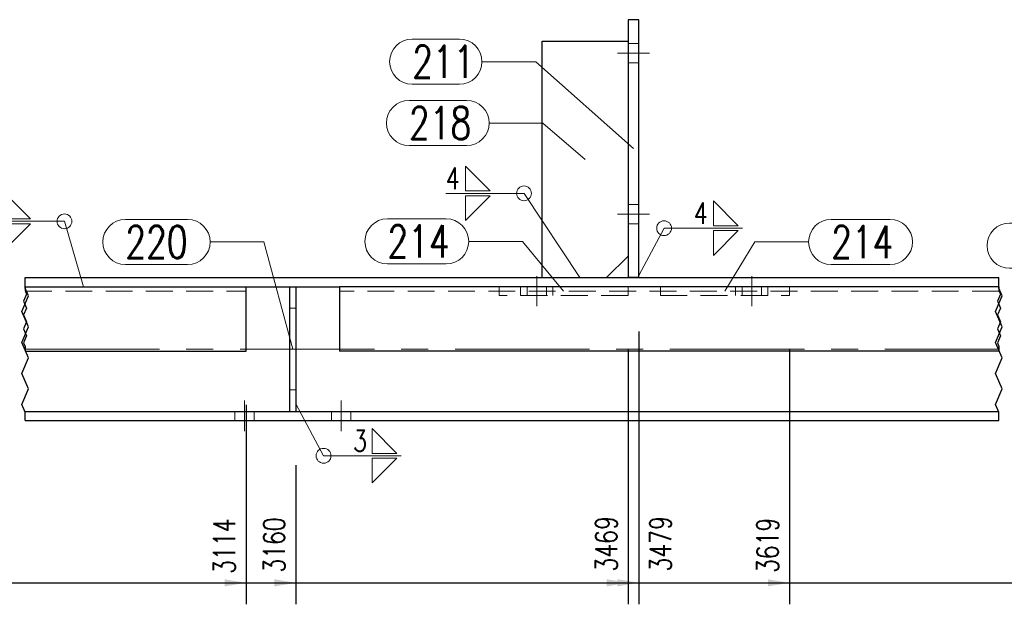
# Model space of a CAD drawing. Header units: millimetres. Extents: x -144 to 709, y 12312 to 12982.
# Tile 35 of 57: x 11 to 102, y 12785 to 12839. Entities that reach past the tile are written whole.
import ezdxf

# ---------------------------------------------------------------- set-up
doc = ezdxf.new("R2010")
doc.units = ezdxf.units.MM
doc.header["$LTSCALE"] = 10
doc.linetypes.add('HIDDEN', pattern=[0.375, 0.25, -0.125])
doc.linetypes.add('MITTE', pattern=[2, 1.25, -0.25, 0.25, -0.25])
doc.layers.get('Defpoints').update_dxf_attribs({"color": 1})
for name, color, linetype, lineweight in [('PS_DIM', 4, 'Continuous', 13), ('PS_Hidden', 2, 'HIDDEN', 9), ('PS_Mid', 5, 'MITTE', 15), ('PS_Pos', 1, 'Continuous', 15), ('PS_Shape', 161, 'Continuous', 30), ('PS_SOLID', 7, 'Continuous', 30), ('PS_Weld', 1, 'Continuous', 9)]:
    doc.layers.add(name, color=color, linetype=linetype, lineweight=lineweight)
doc.styles.add('simplex', font='simplex.shx', dxfattribs={"width": 0.75})
doc.dimstyles.new('1_10_GŁ_DS1-LS10', dxfattribs={"dimtxt": 2, "dimasz": 2, "dimexe": 2, "dimexo": 5, "dimgap": 1, "dimtad": 1, "dimjust": 4, "dimdec": 0, "dimlfac": 10, "dimtxsty": 'simplex', "dimblk1": 'NONE', "dimsah": 1, "dimcen": 2, "dimclrd": 256, "dimclre": 256, "dimclrt": 3, "dimadec": 1, "dimazin": 0, "dimtfac": 1, "dimtdec": 0, "dimtmove": 2, "dimatfit": 3, "dimfxl": 1, "dimarcsym": 0})

# ---------------------------------------------------------------- blocks, each defined once
blk = doc.blocks.new('*D23')
at = {"layer": 'Defpoints', "color": 0, "transparency": 16777216}
for p in [(31.822, 12808.378), (-62.639, 12801.928), (31.822, 12786.828)]:
    blk.add_point(p, dxfattribs=at)
at = {"layer": 'PS_DIM', "lineweight": -2, "transparency": 16777216}
for p, q in [((31.822, 12803.378), (31.822, 12784.828)), ((-62.639, 12796.928), (-62.639, 12784.828)), ((-62.639, 12786.828), (29.822, 12786.828))]:
    blk.add_line(p, q, dxfattribs=at)
at = {"layer": 'PS_DIM', "transparency": 16777216}
blk.add_solid([(29.822, 12787.162), (29.822, 12786.495), (31.822, 12786.828)], dxfattribs=at)
at = {"layer": 'PS_DIM', "color": 3, "transparency": 16777216, "insert": (29.802, 12790.241), "char_height": 2, "attachment_point": 5, "rotation": 90, "style": 'simplex'}
blk.add_mtext('3114', dxfattribs=at)
blk = doc.blocks.new('_None')
blk = doc.blocks.new('*D24')
at = {"layer": 'Defpoints', "color": 0, "transparency": 16777216}
for p in [(36.464, 12802.778), (-62.639, 12801.928), (36.464, 12786.828)]:
    blk.add_point(p, dxfattribs=at)
at = {"layer": 'PS_DIM', "lineweight": -2, "transparency": 16777216}
for p, q in [((36.464, 12797.778), (36.464, 12784.828)), ((-62.639, 12796.928), (-62.639, 12784.828)), ((-62.639, 12786.828), (34.464, 12786.828))]:
    blk.add_line(p, q, dxfattribs=at)
at = {"layer": 'PS_DIM', "transparency": 16777216}
blk.add_solid([(34.464, 12787.162), (34.464, 12786.495), (36.464, 12786.828)], dxfattribs=at)
at = {"layer": 'PS_DIM', "color": 3, "transparency": 16777216, "insert": (34.444, 12790.348), "char_height": 2, "attachment_point": 5, "rotation": 90, "style": 'simplex'}
blk.add_mtext('3160', dxfattribs=at)
blk = doc.blocks.new('*D25')
at = {"layer": 'Defpoints', "color": 0, "transparency": 16777216}
for p in [(67.367, 12813.578), (-62.639, 12801.928), (67.367, 12786.828)]:
    blk.add_point(p, dxfattribs=at)
at = {"layer": 'PS_DIM', "lineweight": -2, "transparency": 16777216}
for p, q in [((67.367, 12808.578), (67.367, 12784.828)), ((-62.639, 12796.928), (-62.639, 12784.828)), ((-62.639, 12786.828), (65.367, 12786.828))]:
    blk.add_line(p, q, dxfattribs=at)
at = {"layer": 'PS_DIM', "transparency": 16777216}
blk.add_solid([(65.367, 12787.162), (65.367, 12786.495), (67.367, 12786.828)], dxfattribs=at)
at = {"layer": 'PS_DIM', "color": 3, "transparency": 16777216, "insert": (65.347, 12790.455), "char_height": 2, "attachment_point": 5, "rotation": 90, "style": 'simplex'}
blk.add_mtext('3469', dxfattribs=at)
blk = doc.blocks.new('*D26')
at = {"layer": 'Defpoints', "color": 0, "transparency": 16777216}
for p in [(68.367, 12815.228), (-62.639, 12801.928), (68.367, 12786.828)]:
    blk.add_point(p, dxfattribs=at)
at = {"layer": 'PS_DIM', "lineweight": -2, "transparency": 16777216}
for p, q in [((68.367, 12810.228), (68.367, 12784.828)), ((-62.639, 12796.928), (-62.639, 12784.828)), ((-62.639, 12786.828), (66.367, 12786.828))]:
    blk.add_line(p, q, dxfattribs=at)
at = {"layer": 'PS_DIM', "transparency": 16777216}
blk.add_solid([(66.367, 12787.162), (66.367, 12786.495), (68.367, 12786.828)], dxfattribs=at)
at = {"layer": 'PS_DIM', "color": 3, "transparency": 16777216, "insert": (70.387, 12790.455), "char_height": 2, "attachment_point": 5, "rotation": 90, "style": 'simplex'}
blk.add_mtext('3479', dxfattribs=at)
blk = doc.blocks.new('*D27')
at = {"layer": 'Defpoints', "color": 0, "transparency": 16777216}
for p in [(82.367, 12813.578), (-62.639, 12801.928), (82.367, 12786.828)]:
    blk.add_point(p, dxfattribs=at)
at = {"layer": 'PS_DIM', "lineweight": -2, "transparency": 16777216}
for p, q in [((82.367, 12808.578), (82.367, 12784.828)), ((-62.639, 12796.928), (-62.639, 12784.828)), ((-62.639, 12786.828), (80.367, 12786.828))]:
    blk.add_line(p, q, dxfattribs=at)
at = {"layer": 'PS_DIM', "transparency": 16777216}
blk.add_solid([(80.367, 12787.162), (80.367, 12786.495), (82.367, 12786.828)], dxfattribs=at)
at = {"layer": 'PS_DIM', "color": 3, "transparency": 16777216, "insert": (80.347, 12790.313), "char_height": 2, "attachment_point": 5, "rotation": 90, "style": 'simplex'}
blk.add_mtext('3619', dxfattribs=at)
blk = doc.blocks.new('*D28')
at = {"layer": 'Defpoints', "color": 0, "transparency": 16777216}
for p in [(130.367, 12815.228), (-62.639, 12801.928), (130.367, 12786.828)]:
    blk.add_point(p, dxfattribs=at)
at = {"layer": 'PS_DIM', "lineweight": -2, "transparency": 16777216}
for p, q in [((130.367, 12810.228), (130.367, 12784.828)), ((-62.639, 12796.928), (-62.639, 12784.828)), ((-62.639, 12786.828), (128.367, 12786.828))]:
    blk.add_line(p, q, dxfattribs=at)
at = {"layer": 'PS_DIM', "transparency": 16777216}
blk.add_solid([(128.367, 12787.162), (128.367, 12786.495), (130.367, 12786.828)], dxfattribs=at)
at = {"layer": 'PS_DIM', "color": 3, "transparency": 16777216, "insert": (128.347, 12790.455), "char_height": 2, "attachment_point": 5, "rotation": 90, "style": 'simplex'}
blk.add_mtext('5769', dxfattribs=at)
blk = doc.blocks.new('*D29')
at = {"layer": 'Defpoints', "color": 0, "transparency": 16777216}
for p in [(131.367, 12815.228), (-62.639, 12801.928), (131.367, 12786.828)]:
    blk.add_point(p, dxfattribs=at)
at = {"layer": 'PS_DIM', "lineweight": -2, "transparency": 16777216}
for p, q in [((131.367, 12810.228), (131.367, 12784.828)), ((-62.639, 12796.928), (-62.639, 12784.828)), ((-62.639, 12786.828), (129.367, 12786.828))]:
    blk.add_line(p, q, dxfattribs=at)
at = {"layer": 'PS_DIM', "transparency": 16777216}
blk.add_solid([(129.367, 12787.162), (129.367, 12786.495), (131.367, 12786.828)], dxfattribs=at)
at = {"layer": 'PS_DIM', "color": 3, "transparency": 16777216, "insert": (133.387, 12790.455), "char_height": 2, "attachment_point": 5, "rotation": 90, "style": 'simplex'}
blk.add_mtext('5779', dxfattribs=at)
blk = doc.blocks.new('*D30')
at = {"layer": 'Defpoints', "color": 0, "transparency": 16777216}
for p in [(183.367, 12813.578), (-62.639, 12801.928), (183.367, 12786.828)]:
    blk.add_point(p, dxfattribs=at)
at = {"layer": 'PS_DIM', "lineweight": -2, "transparency": 16777216}
for p, q in [((183.367, 12808.578), (183.367, 12784.828)), ((-62.639, 12796.928), (-62.639, 12784.828)), ((-62.639, 12786.828), (181.367, 12786.828))]:
    blk.add_line(p, q, dxfattribs=at)
at = {"layer": 'PS_DIM', "transparency": 16777216}
blk.add_solid([(181.367, 12787.162), (181.367, 12786.495), (183.367, 12786.828)], dxfattribs=at)
at = {"layer": 'PS_DIM', "color": 3, "transparency": 16777216, "insert": (181.347, 12790.491), "char_height": 2, "attachment_point": 5, "rotation": 90, "style": 'simplex'}
blk.add_mtext('7947', dxfattribs=at)
blk = doc.blocks.new('*D31')
at = {"layer": 'Defpoints', "color": 0, "transparency": 16777216}
for p in [(187.768, 12808.378), (-62.639, 12801.928), (187.768, 12786.828)]:
    blk.add_point(p, dxfattribs=at)
at = {"layer": 'PS_DIM', "lineweight": -2, "transparency": 16777216}
for p, q in [((187.768, 12803.378), (187.768, 12784.828)), ((-62.639, 12796.928), (-62.639, 12784.828)), ((-62.639, 12786.828), (185.768, 12786.828))]:
    blk.add_line(p, q, dxfattribs=at)
at = {"layer": 'PS_DIM', "transparency": 16777216}
blk.add_solid([(185.768, 12787.162), (185.768, 12786.495), (187.768, 12786.828)], dxfattribs=at)
at = {"layer": 'PS_DIM', "color": 3, "transparency": 16777216, "insert": (185.748, 12790.17), "char_height": 2, "attachment_point": 5, "rotation": 90, "style": 'simplex'}
blk.add_mtext('7991', dxfattribs=at)
blk = doc.blocks.new('*D32')
at = {"layer": 'Defpoints', "color": 0, "transparency": 16777216}
for p in [(193.553, 12802.844), (-62.639, 12801.928), (193.553, 12786.828)]:
    blk.add_point(p, dxfattribs=at)
at = {"layer": 'PS_DIM', "lineweight": -2, "transparency": 16777216}
for p, q in [((193.553, 12797.844), (193.553, 12784.828)), ((-62.639, 12796.928), (-62.639, 12784.828)), ((-62.639, 12786.828), (191.553, 12786.828))]:
    blk.add_line(p, q, dxfattribs=at)
at = {"layer": 'PS_DIM', "transparency": 16777216}
blk.add_solid([(191.553, 12787.162), (191.553, 12786.495), (193.553, 12786.828)], dxfattribs=at)
at = {"layer": 'PS_DIM', "color": 3, "transparency": 16777216, "insert": (191.533, 12790.455), "char_height": 2, "attachment_point": 5, "rotation": 90, "style": 'simplex'}
blk.add_mtext('8049', dxfattribs=at)
blk = doc.blocks.new('*D33')
at = {"layer": 'Defpoints', "color": 0, "transparency": 16777216}
for p in [(195.63, 12815.228), (-62.639, 12801.928), (195.63, 12786.828)]:
    blk.add_point(p, dxfattribs=at)
at = {"layer": 'PS_DIM', "lineweight": -2, "transparency": 16777216}
for p, q in [((195.63, 12810.228), (195.63, 12784.828)), ((-62.639, 12796.928), (-62.639, 12784.828)), ((-62.639, 12786.828), (193.63, 12786.828))]:
    blk.add_line(p, q, dxfattribs=at)
at = {"layer": 'PS_DIM', "transparency": 16777216}
blk.add_solid([(193.63, 12787.162), (193.63, 12786.495), (195.63, 12786.828)], dxfattribs=at)
at = {"layer": 'PS_DIM', "color": 3, "transparency": 16777216, "insert": (194.607, 12790.455), "char_height": 2, "attachment_point": 5, "rotation": 90, "style": 'simplex'}
blk.add_mtext('8069', dxfattribs=at)
blk = doc.blocks.new('*D34')
at = {"layer": 'Defpoints', "color": 0, "transparency": 16777216}
for p in [(196.63, 12815.228), (-62.639, 12801.928), (196.63, 12786.828)]:
    blk.add_point(p, dxfattribs=at)
at = {"layer": 'PS_DIM', "lineweight": -2, "transparency": 16777216}
for p, q in [((196.63, 12810.228), (196.63, 12784.828)), ((-62.639, 12796.928), (-62.639, 12784.828)), ((-62.639, 12786.828), (194.63, 12786.828))]:
    blk.add_line(p, q, dxfattribs=at)
at = {"layer": 'PS_DIM', "transparency": 16777216}
blk.add_solid([(194.63, 12787.162), (194.63, 12786.495), (196.63, 12786.828)], dxfattribs=at)
at = {"layer": 'PS_DIM', "color": 3, "transparency": 16777216, "insert": (198.224, 12790.445), "char_height": 2, "attachment_point": 5, "rotation": 90, "style": 'simplex'}
blk.add_mtext('8079', dxfattribs=at)
blk = doc.blocks.new('*D35')
at = {"layer": 'Defpoints', "color": 0, "transparency": 16777216}
for p in [(210.63, 12813.578), (-62.639, 12801.928), (210.63, 12786.828)]:
    blk.add_point(p, dxfattribs=at)
at = {"layer": 'PS_DIM', "lineweight": -2, "transparency": 16777216}
for p, q in [((210.63, 12808.578), (210.63, 12784.828)), ((-62.639, 12796.928), (-62.639, 12784.828)), ((-62.639, 12786.828), (208.63, 12786.828))]:
    blk.add_line(p, q, dxfattribs=at)
at = {"layer": 'PS_DIM', "transparency": 16777216}
blk.add_solid([(208.63, 12787.162), (208.63, 12786.495), (210.63, 12786.828)], dxfattribs=at)
at = {"layer": 'PS_DIM', "color": 3, "transparency": 16777216, "insert": (208.61, 12790.313), "char_height": 2, "attachment_point": 5, "rotation": 90, "style": 'simplex'}
blk.add_mtext('8219', dxfattribs=at)
blk = doc.blocks.new('*D36')
at = {"layer": 'Defpoints', "color": 0, "transparency": 16777216}
for p in [(258.63, 12815.228), (-62.639, 12801.928), (258.63, 12786.828)]:
    blk.add_point(p, dxfattribs=at)
at = {"layer": 'PS_DIM', "lineweight": -2, "transparency": 16777216}
for p, q in [((258.63, 12810.228), (258.63, 12784.828)), ((-62.639, 12796.928), (-62.639, 12784.828)), ((-62.639, 12786.828), (256.63, 12786.828))]:
    blk.add_line(p, q, dxfattribs=at)
at = {"layer": 'PS_DIM', "transparency": 16777216}
blk.add_solid([(256.63, 12787.162), (256.63, 12786.495), (258.63, 12786.828)], dxfattribs=at)
at = {"layer": 'PS_DIM', "color": 3, "transparency": 16777216, "insert": (256.61, 12791.027), "char_height": 2, "attachment_point": 5, "rotation": 90, "style": 'simplex'}
blk.add_mtext('10369', dxfattribs=at)
blk = doc.blocks.new('*D37')
at = {"layer": 'Defpoints', "color": 0, "transparency": 16777216}
for p in [(259.63, 12815.228), (-62.639, 12801.928), (259.63, 12786.828)]:
    blk.add_point(p, dxfattribs=at)
at = {"layer": 'PS_DIM', "lineweight": -2, "transparency": 16777216}
for p, q in [((259.63, 12810.228), (259.63, 12784.828)), ((-62.639, 12796.928), (-62.639, 12784.828)), ((-62.639, 12786.828), (257.63, 12786.828))]:
    blk.add_line(p, q, dxfattribs=at)
at = {"layer": 'PS_DIM', "transparency": 16777216}
blk.add_solid([(257.63, 12787.162), (257.63, 12786.495), (259.63, 12786.828)], dxfattribs=at)
at = {"layer": 'PS_DIM', "color": 3, "transparency": 16777216, "insert": (261.65, 12791.027), "char_height": 2, "attachment_point": 5, "rotation": 90, "style": 'simplex'}
blk.add_mtext('10379', dxfattribs=at)
blk = doc.blocks.new('*D38')
at = {"layer": 'Defpoints', "color": 0, "transparency": 16777216}
for p in [(311.63, 12808.378), (-62.639, 12801.928), (311.63, 12786.828)]:
    blk.add_point(p, dxfattribs=at)
at = {"layer": 'PS_DIM', "lineweight": -2, "transparency": 16777216}
for p, q in [((311.63, 12803.378), (311.63, 12784.828)), ((-62.639, 12796.928), (-62.639, 12784.828)), ((-62.639, 12786.828), (309.63, 12786.828))]:
    blk.add_line(p, q, dxfattribs=at)
at = {"layer": 'PS_DIM', "transparency": 16777216}
blk.add_solid([(309.63, 12787.162), (309.63, 12786.495), (311.63, 12786.828)], dxfattribs=at)
at = {"layer": 'PS_DIM', "color": 3, "transparency": 16777216, "insert": (309.61, 12790.92), "char_height": 2, "attachment_point": 5, "rotation": 90, "style": 'simplex'}
blk.add_mtext('11967', dxfattribs=at)
blk = doc.blocks.new('*D39')
at = {"layer": 'Defpoints', "color": 0, "transparency": 16777216}
for p in [(-62.639, 12801.928), (314.958, 12801.928), (314.958, 12786.828)]:
    blk.add_point(p, dxfattribs=at)
at = {"layer": 'PS_DIM', "lineweight": -2, "transparency": 16777216}
for p, q in [((-62.639, 12796.928), (-62.639, 12784.828)), ((314.958, 12796.928), (314.958, 12784.828)), ((-62.639, 12786.828), (312.958, 12786.828))]:
    blk.add_line(p, q, dxfattribs=at)
at = {"layer": 'PS_DIM', "transparency": 16777216}
blk.add_solid([(312.958, 12787.162), (312.958, 12786.495), (314.958, 12786.828)], dxfattribs=at)
at = {"layer": 'PS_DIM', "color": 3, "transparency": 16777216, "insert": (312.938, 12791.063), "char_height": 2, "attachment_point": 5, "rotation": 90, "style": 'simplex'}
blk.add_mtext('12000', dxfattribs=at)
blk = doc.blocks.new('*D40')
at = {"layer": 'Defpoints', "color": 0, "transparency": 16777216}
for p in [(-62.639, 12801.928), (316.983, 12797.091), (316.983, 12786.828)]:
    blk.add_point(p, dxfattribs=at)
at = {"layer": 'PS_DIM', "lineweight": -2, "transparency": 16777216}
for p, q in [((-62.639, 12796.928), (-62.639, 12784.828)), ((316.983, 12792.091), (316.983, 12784.828)), ((-62.639, 12786.828), (314.983, 12786.828))]:
    blk.add_line(p, q, dxfattribs=at)
at = {"layer": 'PS_DIM', "transparency": 16777216}
blk.add_solid([(314.983, 12787.162), (314.983, 12786.495), (316.983, 12786.828)], dxfattribs=at)
at = {"layer": 'PS_DIM', "color": 3, "transparency": 16777216, "insert": (319.003, 12791.063), "char_height": 2, "attachment_point": 5, "rotation": 90, "style": 'simplex'}
blk.add_mtext('12020', dxfattribs=at)
blk = doc.blocks.new('*X250')
at = {"color": 1}
for p, q in [((11.264, 12814.24), (11.264, 12815.228)), ((101.867, 12814.24), (101.867, 12815.228)), ((10.959, 12812.078), (11.568, 12813.52)), ((11.401, 12813.7), (11.126, 12813.05)), ((11.264, 12814.378), (11.264, 12814.025)), ((11.568, 12813.52), (11.264, 12814.24)), ((11.264, 12814.025), (11.401, 12813.7)), ((101.562, 12812.078), (102.172, 12813.52)), ((102.004, 12813.7), (101.73, 12813.05)), ((101.867, 12814.378), (101.867, 12814.025)), ((102.172, 12813.52), (101.867, 12814.24)), ((101.867, 12814.025), (102.004, 12813.7)), ((11.126, 12813.05), (11.401, 12812.4)), ((101.73, 12813.05), (102.004, 12812.4)), ((11.568, 12810.637), (10.959, 12812.078)), ((11.401, 12812.4), (11.126, 12811.75)), ((11.126, 12811.75), (11.401, 12811.1)), ((102.172, 12810.637), (101.562, 12812.078)), ((102.004, 12812.4), (101.73, 12811.75)), ((101.73, 12811.75), (102.004, 12811.1)), ((11.401, 12811.1), (11.126, 12810.45)), ((102.004, 12811.1), (101.73, 12810.45)), ((10.959, 12809.196), (11.568, 12810.637)), ((11.126, 12810.45), (11.401, 12809.799)), ((101.562, 12809.196), (102.172, 12810.637)), ((101.73, 12810.45), (102.004, 12809.799)), ((11.568, 12807.755), (10.959, 12809.196)), ((11.401, 12809.799), (11.126, 12809.149)), ((11.126, 12809.149), (11.264, 12808.824)), ((102.172, 12807.755), (101.562, 12809.196)), ((102.004, 12809.799), (101.73, 12809.149)), ((101.73, 12809.149), (101.867, 12808.824)), ((11.264, 12808.824), (11.264, 12808.378)), ((101.867, 12808.824), (101.867, 12808.378)), ((10.959, 12806.314), (11.568, 12807.755)), ((101.562, 12806.314), (102.172, 12807.755)), ((11.568, 12804.872), (10.959, 12806.314)), ((102.172, 12804.872), (101.562, 12806.314)), ((10.959, 12803.431), (11.568, 12804.872)), ((101.562, 12803.431), (102.172, 12804.872)), ((11.264, 12802.711), (10.959, 12803.431)), ((101.867, 12802.711), (101.562, 12803.431)), ((11.264, 12801.928), (11.264, 12802.711)), ((101.867, 12801.928), (101.867, 12802.711))]:
    blk.add_line(p, q, dxfattribs=at)
at = {"layer": 'PS_Hidden', "color": 2, "linetype": 'HIDDEN'}
for p, q in [((68.367, 12837.028), (67.367, 12837.028)), ((68.367, 12835.228), (67.367, 12835.228)), ((68.367, 12822.028), (67.367, 12822.028)), ((68.367, 12820.228), (67.367, 12820.228)), ((11.264, 12813.978), (31.822, 12813.978)), ((101.867, 12813.978), (40.506, 12813.978)), ((55.367, 12813.578), (55.367, 12814.378)), ((67.367, 12813.578), (55.367, 12813.578)), ((57.367, 12813.578), (57.367, 12814.378)), ((57.967, 12813.578), (57.967, 12814.378)), ((59.767, 12813.578), (59.767, 12814.378)), ((60.367, 12814.378), (60.367, 12813.578)), ((67.367, 12813.578), (67.367, 12814.378)), ((70.367, 12813.578), (70.367, 12814.378)), ((70.367, 12813.578), (82.367, 12813.578)), ((77.367, 12813.578), (77.367, 12814.378)), ((77.967, 12813.578), (77.967, 12814.378)), ((79.767, 12813.578), (79.767, 12814.378)), ((80.367, 12814.378), (80.367, 12813.578)), ((82.367, 12813.578), (82.367, 12814.378)), ((35.864, 12812.378), (36.464, 12812.378)), ((36.464, 12804.778), (35.864, 12804.778)), ((30.764, 12802.778), (30.764, 12801.928)), ((32.564, 12802.778), (32.564, 12801.928)), ((39.764, 12802.778), (39.764, 12801.928)), ((41.564, 12802.778), (41.564, 12801.928))]:
    blk.add_line(p, q, dxfattribs=at)
at = {"layer": 'PS_Mid', "color": 5, "linetype": 'MITTE'}
for p, q in [((66.367, 12836.128), (69.367, 12836.128)), ((66.367, 12836.128), (69.367, 12836.128)), ((66.367, 12836.128), (69.367, 12836.128)), ((66.367, 12836.128), (69.367, 12836.128)), ((66.367, 12821.128), (69.367, 12821.128)), ((66.367, 12821.128), (69.367, 12821.128)), ((66.367, 12821.128), (69.367, 12821.128)), ((66.367, 12821.128), (69.367, 12821.128)), ((58.867, 12815.378), (58.867, 12812.578)), ((78.867, 12815.378), (78.867, 12812.578)), ((11.264, 12808.578), (101.867, 12808.578)), ((31.664, 12800.928), (31.664, 12803.778)), ((31.664, 12800.928), (31.664, 12803.778)), ((40.664, 12800.928), (40.664, 12803.778)), ((40.664, 12800.928), (40.664, 12803.778))]:
    blk.add_line(p, q, dxfattribs=at)
at = {"layer": 'PS_SOLID', "color": 7, "linetype": 'Continuous'}
for p, q in [((67.367, 12839.228), (67.367, 12815.228)), ((68.367, 12839.228), (67.367, 12839.228)), ((68.367, 12815.228), (68.367, 12839.228)), ((59.367, 12815.228), (59.367, 12837.228)), ((59.367, 12837.228), (67.367, 12837.228)), ((65.367, 12815.228), (67.367, 12817.228)), ((11.264, 12815.228), (101.867, 12815.228)), ((68.367, 12815.228), (67.367, 12815.228)), ((11.264, 12814.378), (31.822, 12814.378)), ((31.822, 12808.378), (31.822, 12814.378)), ((31.822, 12814.378), (40.506, 12814.378)), ((35.864, 12814.378), (35.864, 12802.778)), ((36.464, 12814.378), (36.464, 12802.778)), ((40.506, 12814.378), (40.506, 12808.378)), ((101.867, 12814.378), (40.506, 12814.378)), ((11.264, 12808.378), (31.822, 12808.378)), ((101.867, 12808.378), (40.506, 12808.378)), ((11.264, 12802.778), (101.867, 12802.778)), ((11.264, 12801.928), (101.867, 12801.928))]:
    blk.add_line(p, q, dxfattribs=at)
blk = doc.blocks.new('*X253')
at = {"color": 1}
for p, q in [((102.861, 12820.302), (108.218, 12820.302)), ((110.318, 12818.202), (115.318, 12818.202)), ((114.137, 12811.378), (115.318, 12818.202)), ((102.861, 12816.102), (108.218, 12816.102))]:
    blk.add_line(p, q, dxfattribs=at)
for centre, start, end in [((102.861, 12818.202), 90, 270), ((108.218, 12818.202), 270, 90)]:
    blk.add_arc(centre, 2.1, start, end, dxfattribs=at)
at = {"color": 2, "style": 'simplex', "width": 0.75}
blk.add_text('198', height=3, dxfattribs=at).set_placement((102.861, 12816.702))
blk = doc.blocks.new('*X254')
at = {"color": 1}
for p, q in [((86.261, 12820.646), (91.725, 12820.646)), ((76.367, 12813.978), (79.161, 12818.546)), ((79.161, 12818.546), (84.161, 12818.546)), ((86.261, 12816.446), (91.725, 12816.446))]:
    blk.add_line(p, q, dxfattribs=at)
for centre, start, end in [((86.261, 12818.546), 90, 270), ((91.725, 12818.546), 270, 90)]:
    blk.add_arc(centre, 2.1, start, end, dxfattribs=at)
at = {"color": 2, "style": 'simplex', "width": 0.75}
blk.add_text('214', height=3, dxfattribs=at).set_placement((86.261, 12817.046))
blk = doc.blocks.new('*X255')
at = {"color": 1}
for p, q in [((47.28, 12837.42), (51.673, 12837.42)), ((53.773, 12835.32), (58.773, 12835.32)), ((67.867, 12827.228), (58.773, 12835.32)), ((47.28, 12833.22), (51.673, 12833.22))]:
    blk.add_line(p, q, dxfattribs=at)
for centre, start, end in [((47.28, 12835.32), 90, 270), ((51.673, 12835.32), 270, 90)]:
    blk.add_arc(centre, 2.1, start, end, dxfattribs=at)
at = {"color": 2, "style": 'simplex', "width": 0.75}
blk.add_text('211', height=3, dxfattribs=at).set_placement((47.28, 12833.82))
blk = doc.blocks.new('*X258')
at = {"color": 1}
for p, q in [((46.987, 12831.715), (52.344, 12831.715)), ((54.444, 12829.615), (59.444, 12829.615)), ((63.367, 12826.228), (59.444, 12829.615)), ((46.987, 12827.515), (52.344, 12827.515))]:
    blk.add_line(p, q, dxfattribs=at)
for centre, start, end in [((46.987, 12829.615), 90, 270), ((52.344, 12829.615), 270, 90)]:
    blk.add_arc(centre, 2.1, start, end, dxfattribs=at)
at = {"color": 2, "style": 'simplex', "width": 0.75}
blk.add_text('218', height=3, dxfattribs=at).set_placement((46.987, 12828.115))
blk = doc.blocks.new('*X259')
at = {"color": 1}
for p, q in [((44.978, 12820.698), (50.442, 12820.698)), ((52.542, 12818.598), (57.542, 12818.598)), ((61.367, 12813.978), (57.542, 12818.598)), ((44.978, 12816.498), (50.442, 12816.498))]:
    blk.add_line(p, q, dxfattribs=at)
for centre, start, end in [((44.978, 12818.598), 90, 270), ((50.442, 12818.598), 270, 90)]:
    blk.add_arc(centre, 2.1, start, end, dxfattribs=at)
at = {"color": 2, "style": 'simplex', "width": 0.75}
blk.add_text('214', height=3, dxfattribs=at).set_placement((44.978, 12817.098))
blk = doc.blocks.new('*X276')
at = {"color": 1}
for p, q in [((20.597, 12820.645), (26.382, 12820.645)), ((28.482, 12818.545), (33.482, 12818.545)), ((36.164, 12808.578), (33.482, 12818.545)), ((20.597, 12816.445), (26.382, 12816.445))]:
    blk.add_line(p, q, dxfattribs=at)
for centre, start, end in [((20.597, 12818.545), 90, 270), ((26.382, 12818.545), 270, 90)]:
    blk.add_arc(centre, 2.1, start, end, dxfattribs=at)
at = {"color": 2, "style": 'simplex', "width": 0.75}
blk.add_text('220', height=3, dxfattribs=at).set_placement((20.597, 12817.045))
blk = doc.blocks.new('*X277')
at = {"color": 1}
for p, q in [((20.597, 12820.645), (26.382, 12820.645)), ((28.482, 12818.545), (33.482, 12818.545)), ((36.164, 12808.578), (33.482, 12818.545)), ((20.597, 12816.445), (26.382, 12816.445))]:
    blk.add_line(p, q, dxfattribs=at)
for centre, start, end in [((20.597, 12818.545), 90, 270), ((26.382, 12818.545), 270, 90)]:
    blk.add_arc(centre, 2.1, start, end, dxfattribs=at)
at = {"color": 2, "style": 'simplex', "width": 0.75}
blk.add_text('220', height=3, dxfattribs=at).set_placement((20.597, 12817.045))
blk = doc.blocks.new('*X486')
at = {"color": 3}
for p, q in [((54.541, 12823.299), (52.241, 12825.599)), ((52.241, 12825.599), (52.241, 12823.299)), ((52.241, 12823.299), (54.541, 12823.299)), ((52.241, 12822.839), (54.541, 12822.839)), ((54.541, 12822.839), (52.241, 12820.539)), ((52.241, 12820.539), (52.241, 12822.839))]:
    blk.add_line(p, q, dxfattribs=at)
at = {"color": 9}
for p in [(50.401, 12823.069), (62.862, 12815.228)]:
    blk.add_line(p, (57.683, 12823.069), dxfattribs=at)
blk.add_circle((57.683, 12823.069), 0.69, dxfattribs=at)
at = {"color": 2, "style": 'simplex', "width": 0.75}
blk.add_text('4', height=2, dxfattribs=at).set_placement((50.401, 12823.469))
blk = doc.blocks.new('*X487')
at = {"color": 3}
for p, q in [((77.616, 12820.059), (75.316, 12822.359)), ((75.316, 12822.359), (75.316, 12820.059)), ((75.316, 12820.059), (77.616, 12820.059)), ((75.316, 12819.599), (77.616, 12819.599)), ((77.616, 12819.599), (75.316, 12817.299)), ((75.316, 12817.299), (75.316, 12819.599))]:
    blk.add_line(p, q, dxfattribs=at)
at = {"color": 9}
for p, q in [((68.367, 12815.422), (70.716, 12819.829)), ((70.716, 12819.829), (77.998, 12819.829))]:
    blk.add_line(p, q, dxfattribs=at)
blk.add_circle((70.716, 12819.829), 0.69, dxfattribs=at)
at = {"color": 2, "style": 'simplex', "width": 0.75}
blk.add_text('4', height=2, dxfattribs=at).set_placement((73.476, 12820.229))
blk = doc.blocks.new('*X490')
at = {"color": 9}
for p, q in [((36.464, 12803.491), (39.033, 12798.647)), ((39.033, 12798.647), (46.243, 12798.647))]:
    blk.add_line(p, q, dxfattribs=at)
at = {"color": 3}
for p, q in [((45.848, 12798.877), (43.548, 12801.177)), ((43.548, 12801.177), (43.548, 12798.877)), ((43.548, 12798.877), (45.848, 12798.877)), ((43.548, 12798.417), (45.848, 12798.417)), ((45.848, 12798.417), (43.548, 12796.117)), ((43.548, 12796.117), (43.548, 12798.417))]:
    blk.add_line(p, q, dxfattribs=at)
at = {"color": 9}
blk.add_circle((39.033, 12798.647), 0.69, dxfattribs=at)
at = {"color": 2, "style": 'simplex', "width": 0.75}
blk.add_text('3', height=2, dxfattribs=at).set_placement((41.793, 12799.047))
blk = doc.blocks.new('*X491')
at = {"color": 3}
for p, q in [((11.777, 12820.696), (9.477, 12822.996)), ((9.477, 12822.996), (9.477, 12820.696)), ((9.477, 12820.696), (11.777, 12820.696)), ((9.477, 12820.236), (11.777, 12820.236)), ((11.777, 12820.236), (9.477, 12817.936)), ((9.477, 12817.936), (9.477, 12820.236))]:
    blk.add_line(p, q, dxfattribs=at)
at = {"color": 9}
for p in [(7.722, 12820.466), (16.687, 12814.378)]:
    blk.add_line(p, (14.932, 12820.466), dxfattribs=at)
blk.add_circle((14.932, 12820.466), 0.69, dxfattribs=at)
at = {"color": 2, "style": 'simplex', "width": 0.75}
blk.add_text('3', height=2, dxfattribs=at).set_placement((7.722, 12820.866))

msp = doc.modelspace()

# ---------------------------------------------------------------- block references
at = {"layer": 'PS_Pos'}
for name in ['*X255', '*X258', '*X276', '*X277', '*X259', '*X254', '*X253']:
    msp.add_blockref(name, (0, 0), dxfattribs=at)
at = {"layer": 'PS_Shape', "color": 6}
msp.add_blockref('*X250', (0, 0), dxfattribs=at)
at = {"layer": 'PS_Weld'}
for name in ['*X486', '*X491', '*X487', '*X490']:
    msp.add_blockref(name, (0, 0), dxfattribs=at)

# ---------------------------------------------------------------- dimensions: what is measured, and where the dimension line sits
at = {"layer": 'PS_DIM'}
for base, p2, text, picture, middle in [((68.367, 12786.828), (68.367, 12815.228), '3479', '*D26', (70.387, 12790.455)), ((130.367, 12786.828), (130.367, 12815.228), '5769', '*D28', (128.347, 12790.455)), ((131.367, 12786.828), (131.367, 12815.228), '5779', '*D29', (133.387, 12790.455)), ((195.63, 12786.828), (195.63, 12815.228), '8069', '*D33', (194.607, 12790.455)), ((196.63, 12786.828), (196.63, 12815.228), '8079', '*D34', (198.224, 12790.445)), ((258.63, 12786.828), (258.63, 12815.228), '10369', '*D36', (256.61, 12791.027)), ((259.63, 12786.828), (259.63, 12815.228), '10379', '*D37', (261.65, 12791.027)), ((67.367, 12786.828), (67.367, 12813.578), '3469', '*D25', (65.347, 12790.455)), ((82.367, 12786.828), (82.367, 12813.578), '3619', '*D27', (80.347, 12790.313)), ((183.367, 12786.828), (183.367, 12813.578), '7947', '*D30', (181.347, 12790.491)), ((210.63, 12786.828), (210.63, 12813.578), '8219', '*D35', (208.61, 12790.313)), ((31.822, 12786.828), (31.822, 12808.378), '3114', '*D23', (29.802, 12790.241)), ((187.768, 12786.828), (187.768, 12808.378), '7991', '*D31', (185.748, 12790.17)), ((311.63, 12786.828), (311.63, 12808.378), '11967', '*D38', (309.61, 12790.92)), ((193.553, 12786.828), (193.553, 12802.844), '8049', '*D32', (191.533, 12790.455)), ((36.464, 12786.828), (36.464, 12802.778), '3160', '*D24', (34.444, 12790.348)), ((314.958, 12786.828), (314.958, 12801.928), '12000', '*D39', (312.938, 12791.063)), ((316.983, 12786.828), (316.983, 12797.091), '12020', '*D40', (319.003, 12791.063))]:
    dim = msp.add_linear_dim(base=base, p1=(-62.639, 12801.928), p2=p2, text=text, dimstyle='1_10_GŁ_DS1-LS10', dxfattribs=at)
    dim.commit()
    dim.dimension.update_dxf_attribs({"geometry": picture, "text_midpoint": middle, "dimtype": 128, "text_rotation": 90})

doc.saveas('drawing.dxf')
